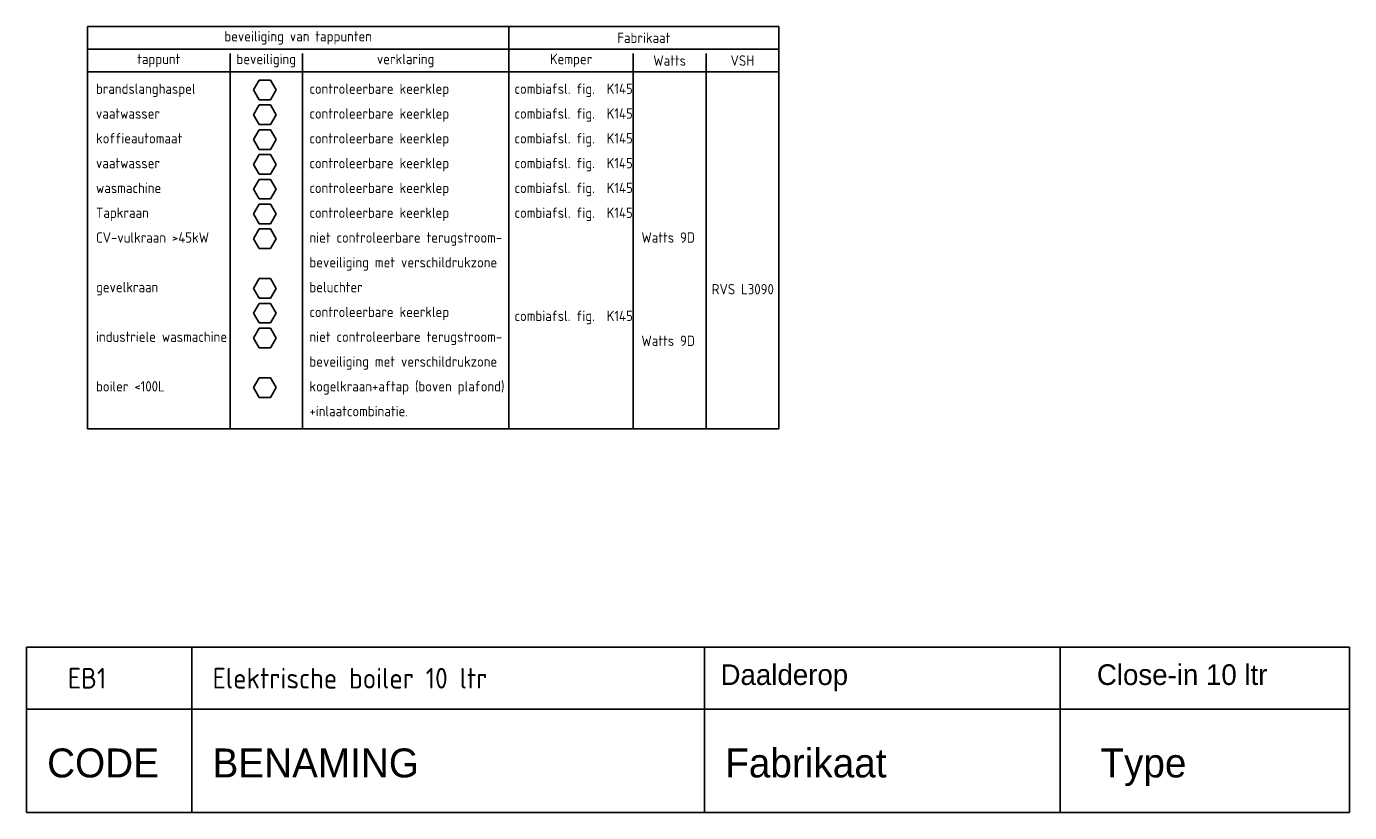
# Model space of a CAD drawing. Header units: millimetres. Extents: x -67014 to 38135, y 8979 to 53413.
# Tile 18 of 18: x 22135 to 38135, y 10212 to 19720. Entities that reach past the tile are written whole.
import ezdxf
from ezdxf.enums import TextEntityAlignment as Align

# ---------------------------------------------------------------- set-up
doc = ezdxf.new("R2010")
doc.units = ezdxf.units.MM
doc.header["$LTSCALE"] = 50
doc.linetypes.add('2322110', pattern=[10, 5, -1, 1, -1, 1, -1])
for name, color, linetype in [('BESTEKCODES', 2, 'Continuous'), ('SANCODE$0$sancode', 2, 'Continuous'), ('WM531---', 2, 'Continuous')]:
    doc.layers.add(name, color=color, linetype=linetype)
doc.styles.add('BURO-025', font='ISO96.shx', dxfattribs={"height": 125})
doc.styles.add('SANCODE$0$BURO-025', font='BUROFONT.shx', dxfattribs={"height": 125})
doc.styles.add('SANCODE$0$BURO-035', font='BUROFONT.shx', dxfattribs={"height": 175})
doc.styles.get("Standard").update_dxf_attribs({"font": 'ARIAL.TTF'})

# ---------------------------------------------------------------- blocks, each defined once
blk = doc.blocks.new('EA-beveiliging')
at = {"color": 3, "linetype": 'Continuous'}
for p, q in [((-1.37, 2.37), (-2.74, 0)), ((1.37, 2.37), (-1.37, 2.37)), ((2.74, 0), (1.37, 2.37)), ((-2.74, 0), (-1.37, -2.37)), ((-1.37, -2.37), (1.37, -2.37)), ((1.37, -2.37), (2.74, 0))]:
    blk.add_line(p, q, dxfattribs=at)
at = {"color": 0, "flags": 2}
blk.add_attdef('EA', text='', height=2.5, dxfattribs=at).set_placement((0, 0), align=Align.MIDDLE)
blk = doc.blocks.new('CA-beveiliging')
at = {"color": 3, "linetype": 'Continuous'}
for p, q in [((-1.37, 2.37), (-2.74, 0)), ((1.37, 2.37), (-1.37, 2.37)), ((2.74, 0), (1.37, 2.37)), ((-2.74, 0), (-1.37, -2.37)), ((-1.37, -2.37), (1.37, -2.37)), ((1.37, -2.37), (2.74, 0))]:
    blk.add_line(p, q, dxfattribs=at)
at = {"color": 0, "flags": 2}
blk.add_attdef('CA', text='', height=2.5, dxfattribs=at).set_placement((0, 0), align=Align.MIDDLE)
blk = doc.blocks.new('DA-beveiliging')
at = {"color": 3, "linetype": 'Continuous'}
for p, q in [((-1.37, 2.37), (-2.74, 0)), ((1.37, 2.37), (-1.37, 2.37)), ((2.74, 0), (1.37, 2.37)), ((-2.74, 0), (-1.37, -2.37)), ((-1.37, -2.37), (1.37, -2.37)), ((1.37, -2.37), (2.74, 0))]:
    blk.add_line(p, q, dxfattribs=at)
at = {"color": 0, "flags": 2}
blk.add_attdef('DA', text='', height=2.5, dxfattribs=at).set_placement((0, 0), align=Align.MIDDLE)

msp = doc.modelspace()

# ---------------------------------------------------------------- linework, layer by layer
at = {"layer": 'SANCODE$0$sancode'}
msp.add_line((22135, 12212), (38135, 12212), dxfattribs=at)
at = {"layer": 'SANCODE$0$sancode', "color": 4}
for p, q in [((22135, 10212), (22135, 12212)), ((34635, 11462), (34635, 12212)), ((38135, 11462), (38135, 12212)), ((22135, 11462), (38135, 11462)), ((34635, 10212), (34635, 11462)), ((38135, 10212), (38135, 11462)), ((22135, 10212), (38135, 10212))]:
    msp.add_line(p, q, dxfattribs=at)
at = {"layer": 'SANCODE$0$sancode', "color": 1}
for p, q in [((24135, 11462), (24135, 12212)), ((30335, 10212), (30335, 12212)), ((24135, 10212), (24135, 11462))]:
    msp.add_line(p, q, dxfattribs=at)
at = {"layer": 'WM531---', "color": 2, "linetype": 'Continuous'}
for p, q in [((22873, 14855), (22873, 19720)), ((22873, 19720), (31233, 19720)), ((27970, 14855), (27970, 19720)), ((31233, 14855), (31233, 19720)), ((22873, 19445), (31233, 19445)), ((24598, 14855), (24598, 19395)), ((25473, 14855), (25473, 19395)), ((29473, 14855), (29473, 19395)), ((30353, 14855), (30353, 19395)), ((22873, 19170), (31233, 19170)), ((22873, 14855), (31233, 14855))]:
    msp.add_line(p, q, dxfattribs=at)

# ---------------------------------------------------------------- block references
at = {"xscale": 50, "yscale": 50, "zscale": 50}
for name, p in [('CA-beveiliging', (25018, 17152)), ('DA-beveiliging', (25018, 16552)), ('CA-beveiliging', (25018, 15952))]:
    msp.add_blockref(name, p, dxfattribs=at)
at = {"layer": 'WM531---', "color": 7, "linetype": '2322110', "xscale": 50, "yscale": 50, "zscale": 50}
for p in [(25018, 18952), (25018, 18652), (25018, 18352), (25018, 18052), (25018, 17752), (25018, 17452), (25018, 16252), (25018, 15352)]:
    msp.add_blockref('EA-beveiliging', p, dxfattribs=at)

# ---------------------------------------------------------------- texts
at = {"layer": 'BESTEKCODES', "style": 'BURO-025'}
for s, p in [('EB1', (22635, 11712)), ('Elektrische boiler 10 ltr', (24385, 11712))]:
    msp.add_text(s, height=250, dxfattribs=at).set_placement(p)
at = {"layer": 'SANCODE$0$sancode', "style": 'SANCODE$0$BURO-025'}
for s, p in [('Daalderop', (30529, 11755)), ('Close-in 10 ltr', (35080, 11755))]:
    msp.add_text(s, height=250, dxfattribs=at).set_placement(p)
at = {"layer": 'SANCODE$0$sancode', "color": 4, "style": 'SANCODE$0$BURO-035'}
for s, p in [('CODE', (22385, 10637)), ('BENAMING', (24385, 10637)), ('Fabrikaat', (30585, 10637)), ('Type', (35122, 10637))]:
    msp.add_text(s, height=350, dxfattribs=at).set_placement(p)
at = {"layer": 'WM531---', "color": 2, "linetype": '2322110', "style": 'BURO-025'}
for s, p in [('beveiliging van tappunten', (25421, 19583)), ('Fabrikaat', (29601, 19583))]:
    msp.add_text(s, height=125, dxfattribs=at).set_placement(p, align=Align.MIDDLE)
at = {"layer": 'WM531---', "color": 7, "linetype": '2322110', "style": 'BURO-025'}
for s, p in [('tappunt', (23735, 19308)), ('beveiliging', (25035, 19308)), ('verklaring', (26721, 19308)), ('Kemper', (28721, 19308)), ('Watts', (29913, 19308)), ('VSH', (30793, 19308))]:
    msp.add_text(s, height=125, dxfattribs=at).set_placement(p, align=Align.MIDDLE)
for s, p in [('brandslanghaspel', (22976, 18905)), ('controleerbare keerklep', (25557, 18905)), ('combiafsl. fig.  K145', (28037, 18905)), ('vaatwasser', (22976, 18605)), ('controleerbare keerklep', (25557, 18605)), ('combiafsl. fig.  K145', (28037, 18605)), ('koffieautomaat', (22976, 18305)), ('controleerbare keerklep', (25557, 18305)), ('combiafsl. fig.  K145', (28037, 18305)), ('vaatwasser', (22976, 18005)), ('controleerbare keerklep', (25557, 18005)), ('combiafsl. fig.  K145', (28037, 18005)), ('wasmachine', (22976, 17705)), ('controleerbare keerklep', (25557, 17705)), ('combiafsl. fig.  K145', (28037, 17705)), ('Tapkraan', (22976, 17405)), ('controleerbare keerklep', (25557, 17405)), ('combiafsl. fig.  K145', (28037, 17405)), ('CV-vulkraan >45kW', (22976, 17105)), ('niet controleerbare terugstroom-', (25557, 17105)), ('Watts 9D', (29572, 17105)), ('beveiliging met verschildrukzone', (25557, 16805)), ('gevelkraan', (22976, 16505)), ('beluchter', (25557, 16505)), ('RVS L3090', (30423, 16480)), ('controleerbare keerklep', (25557, 16205)), ('combiafsl. fig.  K145', (28037, 16157)), ('industriele wasmachine', (22976, 15905)), ('niet controleerbare terugstroom-', (25557, 15905)), ('Watts 9D', (29572, 15856)), ('beveiliging met verschildrukzone', (25557, 15605)), ('boiler <100L', (22976, 15305)), ('kogelkraan+aftap (boven plafond)', (25557, 15305)), ('+inlaatcombinatie.', (25557, 15005))]:
    msp.add_text(s, height=125, dxfattribs=at).set_placement(p)

doc.saveas('drawing.dxf')
